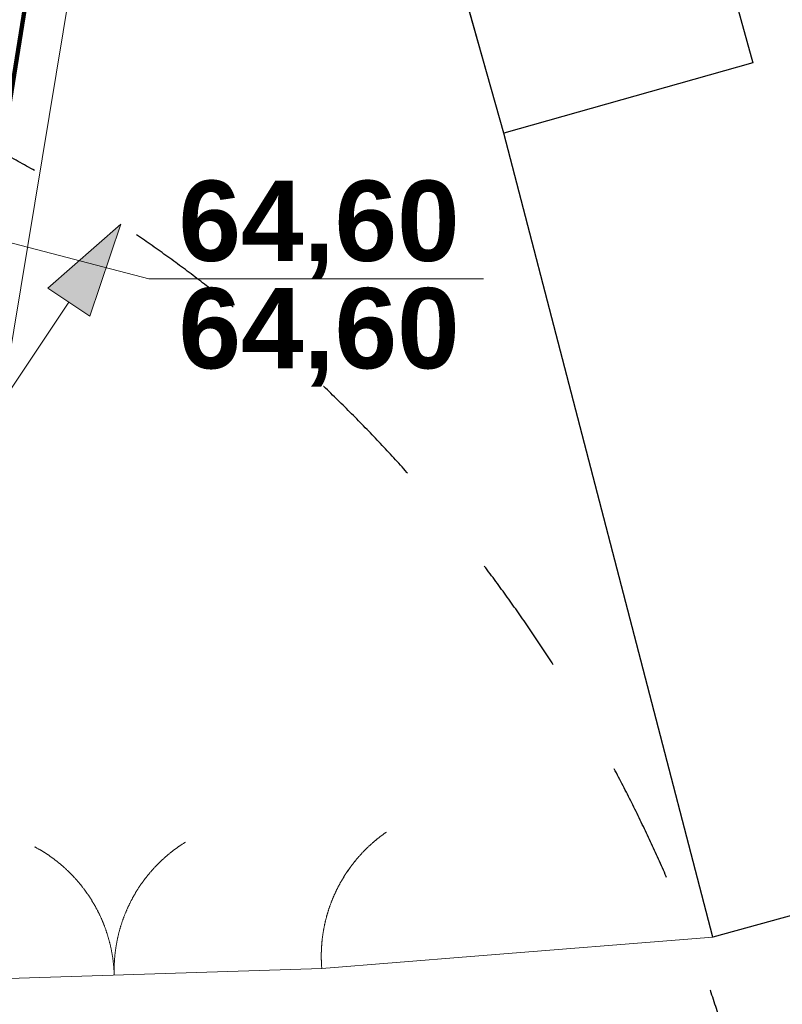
# Model space of a CAD drawing. Header units: millimetres. Extents: x 6487905018 to 6488192500, y 5882180700 to 5882375224.
# Tile 169 of 256: x 6488056344 to 6488063932, y 5882255074 to 5882264868. Entities that reach past the tile are written whole.
import ezdxf
from ezdxf.xclip import XClip

# ---------------------------------------------------------------- set-up
doc = ezdxf.new("R2010")
doc.units = ezdxf.units.MM
doc.header["$MEASUREMENT"] = 0
doc.header["$XCLIPFRAME"] = 2
for name, pattern in [('L_0_03', [1000, 500, -500]), ('Przerywana', [2400, 1200, -1200]), ('Wipeout_Contour', [1000, 0, -1000])]:
    doc.linetypes.add(name, pattern=pattern)
for name, color, linetype, lineweight in [('0 granice_Nr_pióra__10', 22, 'Continuous', 120), ('312_Budynek__powierzchnia__Nr_pióra__101', 7, 'Continuous', 30), ('linie plan_Nr_pióra__2', 160, 'Continuous', 25), ('nawis___blok_budynku__powierzchnia__Nr_pióra__101', 7, 'Continuous', 30), ('OPIS PLAN_Nr_pióra__222', 7, 'Continuous', 20), ('OPIS PLAN_Nr_pióra__7', 7, 'Continuous', 5), ('przewod_telekomunikacyjny__linia__Nr_pióra__1', 7, 'Continuous', 0), ('Zamość 06.10._2_0_Nr_pióra__7', 7, 'Continuous', 5), ('Zamość 06.10._2_217_Granica_konturu_klasyfikcyjnego_Nr_pióra__96', 8, 'Continuous', 15), ('Zamość 06.10._2_218_Granica_uzytku_Nr_pióra__96', 8, 'Continuous', 15), ('Zamość 06.10._2_219_Linia_granicy_Nr_pióra__96', 8, 'Continuous', 15), ('Zamość 06.10._2_312_Budynek__powierzchnia__Nr_pióra__7', 7, 'Continuous', 5), ('Zamość 06.10._2_brama__linia____symbol_Nr_pióra__7', 7, 'Continuous', 5), ('Zamość 06.10._2_brama__linia__Nr_pióra__7', 7, 'Continuous', 5), ('Zamość 06.10._2_furtka__linia____symbol_Nr_pióra__7', 7, 'Continuous', 5), ('Zamość 06.10._2_furtka__linia__Nr_pióra__7', 7, 'Continuous', 5), ('Zamość 06.10._2_nawis___blok_budynku__powierzchnia__Nr_pióra__7', 7, 'Continuous', 5), ('Zamość 06.10._2_ogrodzenie_trwale__linia__Nr_pióra__7', 7, 'Continuous', 5)]:
    doc.layers.add(name, color=color, linetype=linetype, lineweight=lineweight)
for name, color, linetype in [('Mapa cyfrowa', 7, 'Continuous'), ('przewod_telekomunikacyjny__linia_', 7, 'Continuous'), ('Zamość 06.10._2_Mapa cyfrowa', 7, 'Continuous')]:
    doc.layers.add(name, color=color, linetype=linetype)
doc.styles.add('GENERATED_STYLE_2', font='txt')
doc.linetypes.add('L_0_15_SHX', pattern='A,0,[3,PZT Orlen Zamość.pdf1.Shx,S=30.952381,R=0,X=0,Y=2.22045e-16],-7500,0', length=7500)
doc.dimstyles.new('GENERATED_STYLE__9', dxfattribs={"dimtxt": 750, "dimasz": 917.874396, "dimexe": 0.18, "dimexo": 40, "dimgap": 0.09, "dimtad": 1, "dimdec": 0, "dimlfac": 0.1, "dimzin": 0, "dimdsep": 46, "dimtxsty": 'GENERATED_STYLE_2', "dimblk": 'ARROWHEAD_5', "dimblk1": 'ARROWHEAD_5', "dimblk2": 'ARROWHEAD_5', "dimcen": 0.09, "dimclrd": 7, "dimclre": 7, "dimclrt": 7, "dimazin": 0, "dimtfac": 1, "dimtdec": 4, "dimtmove": 2, "dimatfit": 3, "dimfxl": 0, "dimtolj": 1, "dimtzin": 0, "dimarcsym": 0})

# ---------------------------------------------------------------- blocks, each defined once
blk = doc.blocks.new('Rysunek_1_2')
at = {"color": 254, "linetype": 'Wipeout_Contour', "lineweight": 0, "ltscale": 70061284114.24681}
blk.add_wipeout([(6487915525.867126, 5882181505.900702), (6488146644.289524, 5882181505.900702), (6488146644.289524, 5882373115.540435), (6488107628.768834, 5882373115.540435), (6488107628.768834, 5882320263.490532), (6488101226.436201, 5882320263.490532), (6488101226.436201, 5882373115.540435), (6487915525.867126, 5882373115.540435)], dxfattribs=at).dxf.layer = 'Zamość 06.10._2_Mapa cyfrowa'
at = {"layer": 'Zamość 06.10._2_0_Nr_pióra__7', "linetype": 'Continuous'}
for p, q in [((6488063640, 5882264440.000001), (6488063640.05, 5882264440.000001)), ((6488061160, 5882263740), (6488061160.05, 5882263740)), ((6488059992.494048, 5882256786.392448), (6488059992.544047, 5882256786.392448)), ((6488057993.756929, 5882256686.99229), (6488057993.80693, 5882256686.99229)), ((6488056494.499557, 5882256639.797651), (6488056494.549558, 5882256639.797651)), ((6488059489.618026, 5882256194.783296), (6488059489.668026, 5882256194.783296)), ((6488057060.540279, 5882256108.305803), (6488057060.59028, 5882256108.305803)), ((6488057462.265082, 5882256120.951569), (6488057462.315082, 5882256120.951569)), ((6488063240.000001, 5882255740), (6488063240.05, 5882255740)), ((6488060830, 5882255550), (6488060830.05, 5882255550)), ((6488059350, 5882255430), (6488059350.05, 5882255430)), ((6488057285, 5882255365), (6488057285.05, 5882255365))]:
    blk.add_line(p, q, dxfattribs=at)
at = {"layer": 'Zamość 06.10._2_217_Granica_konturu_klasyfikcyjnego_Nr_pióra__96', "linetype": 'L_0_03', "flags": 128}
blk.add_lwpolyline([(6488051120, 5882232010), (6488060880, 5882292980.000001)], dxfattribs=at)
at = {"layer": 'Zamość 06.10._2_218_Granica_uzytku_Nr_pióra__96', "linetype": 'L_0_03', "flags": 128}
for points in [[(6488060880, 5882292980.000001), (6488051120, 5882232010)], [(6488051120, 5882232010), (6488060880, 5882292980.000001)]]:
    blk.add_lwpolyline(points, dxfattribs=at)
at = {"layer": 'Zamość 06.10._2_219_Linia_granicy_Nr_pióra__96', "linetype": 'Continuous', "flags": 128}
blk.add_lwpolyline([(6488065190.000001, 5882319980.000001), (6488051120, 5882232010)], dxfattribs=at)
at = {"layer": 'Zamość 06.10._2_312_Budynek__powierzchnia__Nr_pióra__7', "linetype": 'Continuous', "flags": 128}
for points in [[(6488063640, 5882264440.000001), (6488063020, 5882266690.000001)], [(6488061160, 5882263740), (6488063640, 5882264440.000001)], [(6488063240.000001, 5882255740), (6488061160, 5882263740)], [(6488078210, 5882259890), (6488063240.000001, 5882255740)]]:
    blk.add_lwpolyline(points, dxfattribs=at)
at = {"layer": 'Zamość 06.10._2_brama__linia____symbol_Nr_pióra__7', "linetype": 'Continuous'}
for centre, radius, start, end in [((6488058784.257373, 5882255412.194638), 1500.000001, 121.8030000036, 181.802999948), ((6488055785.742629, 5882255317.805361), 1500, 1.8029999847, 61.8029999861)]:
    blk.add_arc(centre, radius, start, end, dxfattribs=at)
at = {"layer": 'Zamość 06.10._2_brama__linia__Nr_pióra__7', "linetype": 'Continuous'}
blk.add_line((6488055220, 5882255300), (6488059350, 5882255430), dxfattribs=at)
for centre, start, end in [((6488058784.259841, 5882255412.116139), 121.7816393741, 181.8000000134), ((6488055785.74016, 5882255317.883862), 1.8000000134, 61.8183606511)]:
    blk.add_arc(centre, 1500, start, end, dxfattribs=at)
at = {"layer": 'Zamość 06.10._2_furtka__linia____symbol_Nr_pióra__7', "linetype": 'Continuous'}
blk.add_arc((6488060845.014726, 5882255552.207607), 1500.001243, 124.6350127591, 184.673162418, dxfattribs=at)
at = {"layer": 'Zamość 06.10._2_furtka__linia__Nr_pióra__7', "linetype": 'Continuous', "flags": 128}
blk.add_lwpolyline([(6488059350, 5882255430), (6488060830, 5882255550)], dxfattribs=at)
at = {"layer": 'Zamość 06.10._2_furtka__linia__Nr_pióra__7', "linetype": 'Continuous'}
blk.add_arc((6488060845.083969, 5882255551.342181), 1500, 124.6216393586, 184.6399999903, dxfattribs=at)
at = {"layer": 'Zamość 06.10._2_nawis___blok_budynku__powierzchnia__Nr_pióra__7', "linetype": 'Continuous', "flags": 128}
blk.add_lwpolyline([(6488061160, 5882263740), (6488060520, 5882266020), (6488063020, 5882266690.000001), (6488063640, 5882264440.000001)], close=True, dxfattribs=at)
at = {"layer": 'Zamość 06.10._2_ogrodzenie_trwale__linia__Nr_pióra__7', "linetype": 'L_0_15_SHX'}
blk.add_line((6488060830, 5882255550), (6488063240.000001, 5882255740), dxfattribs=at)
at = {"layer": 'Zamość 06.10._2_ogrodzenie_trwale__linia__Nr_pióra__7', "linetype": 'Continuous'}
blk.add_line((6488060830, 5882255550), (6488063240.000001, 5882255740), dxfattribs=at)
at = {"layer": 'Zamość 06.10._2_ogrodzenie_trwale__linia__Nr_pióra__7', "linetype": 'L_0_15_SHX', "flags": 128}
blk.add_lwpolyline([(6488065490.000001, 5882319900.000001), (6488064820.000001, 5882320080), (6488063570.000001, 5882310410), (6488060870, 5882295110), (6488058770, 5882275570), (6488058530.000001, 5882275360), (6488055020, 5882254140), (6488051260, 5882230830)], dxfattribs=at)
at = {"layer": 'Zamość 06.10._2_ogrodzenie_trwale__linia__Nr_pióra__7', "linetype": 'Continuous', "flags": 128}
blk.add_lwpolyline([(6488065490.000001, 5882319900.000001), (6488064820.000001, 5882320080), (6488063570.000001, 5882310410), (6488060870, 5882295110), (6488058770, 5882275570), (6488058530.000001, 5882275360), (6488055020, 5882254140), (6488051260, 5882230830)], dxfattribs=at)
blk = doc.blocks.new('*D77', base_point=(6488045394.921593, 5882250647.102998))
at = {"layer": 'przewod_telekomunikacyjny__linia__Nr_pióra__1', "linetype": 'Continuous'}
blk.add_hatch(color=256, dxfattribs=at).paths.add_polyline_path([(6488057351.020344, 5882262834.607491), (6488056625.094238, 5882262197.391973), (6488057040.957753, 5882261919.79958)])
for p, q in [((6488057351.020344, 5882262834.607491), (6488056625.094238, 5882262197.391973)), ((6488057351.020344, 5882262834.607491), (6488057040.957753, 5882261919.79958)), ((6488057040.957753, 5882261919.79958), (6488056625.094238, 5882262197.391973)), ((6488056833.025996, 5882262058.595777), (6488046247.324568, 5882246200.066916)), ((6488046247.324568, 5882246200.066916), (6488053285.437386, 5882256743.923269)), ((6488049023.248511, 5882250108.702061), (6488049023.248511, 5882250608.702061)), ((6488048773.248511, 5882250358.702061), (6488049273.248511, 5882250358.702061))]:
    blk.add_line(p, q, dxfattribs=at)
at = {"layer": 'przewod_telekomunikacyjny__linia__Nr_pióra__1', "insert": (6488051112.822264, 5882253874.06099), "char_height": 750, "attachment_point": 7, "rotation": 56.2765564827, "style": 'GENERATED_STYLE_2'}
blk.add_mtext('\\A1;{\\fArial|b1|i0|c238|p38;R 1\xa0500}', dxfattribs=at)
blk = doc.blocks.new('ARROWHEAD_5')
at = {"color": 0, "linetype": 'Continuous', "lineweight": 0}
blk.add_line((0, 0), (-1, 0), dxfattribs=at)
blk.add_solid([(-1, 0.2679), (0, 0), (-1, -0.2679), (-1, 0.2679)], dxfattribs=at)

msp = doc.modelspace()

# ---------------------------------------------------------------- block references
at = {"layer": 'Mapa cyfrowa', "color": 22, "linetype": 'Continuous', "lineweight": 5}
ref = msp.add_blockref('Rysunek_1_2', (0, 0), dxfattribs=at)
XClip(ref).set_block_clipping_path([(6487915525.8671264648, 5882181505.9007024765), (6488146644.2895231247, 5882181505.9007024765), (6488146644.2895231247, 5882373115.5404348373), (6488107628.7688331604, 5882373115.5404348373), (6488107628.7688331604, 5882320263.4905319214), (6488101226.4362001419, 5882320263.4905319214), (6488101226.4362001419, 5882373115.5404348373), (6487915525.8671264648, 5882373115.5404348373)])

# ---------------------------------------------------------------- next in the draw order: linework, layer by layer
at = {"layer": '0 granice_Nr_pióra__10', "linetype": 'Continuous'}
msp.add_line((6488065190.000001, 5882319980), (6488051120, 5882232009.999999), dxfattribs=at)
at = {"layer": '312_Budynek__powierzchnia__Nr_pióra__101', "linetype": 'Continuous'}
for p, q in [((6488063240.000001, 5882255740), (6488061160, 5882263740)), ((6488078210, 5882259890), (6488063240.000001, 5882255740))]:
    msp.add_line(p, q, dxfattribs=at)
at = {"layer": 'linie plan_Nr_pióra__2', "linetype": 'Przerywana'}
msp.add_arc((6488049023.248511, 5882250358.702061), 15000, 355.9747496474, 89.7571800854, dxfattribs=at)
at = {"layer": 'nawis___blok_budynku__powierzchnia__Nr_pióra__101', "linetype": 'Continuous'}
for p, q in [((6488063020, 5882266690.000001), (6488063640, 5882264440.000001)), ((6488061160, 5882263740), (6488060520, 5882266020)), ((6488063640, 5882264440.000001), (6488061160, 5882263740))]:
    msp.add_line(p, q, dxfattribs=at)
at = {"layer": 'OPIS PLAN_Nr_pióra__222', "linetype": 'Continuous'}
for q in [(6488055630.653613, 5882262809.819352), (6488060958.184394, 5882262291.250958)]:
    msp.add_line((6488057628.102242, 5882262291.250958), q, dxfattribs=at)

# ---------------------------------------------------------------- next in the draw order: texts
at = {"layer": 'OPIS PLAN_Nr_pióra__7', "linetype": 'Continuous', "char_height": 800, "attachment_point": 4, "style": 'GENERATED_STYLE_2'}
for insert in [(6488057924.789109, 5882262778.048023), (6488057924.789109, 5882261709.475341)]:
    msp.add_mtext('\\A1;{\\fArial|b1|i0|c238|p38;64,60}', dxfattribs=dict(at, insert=insert))

# ---------------------------------------------------------------- next in the draw order: dimensions: what is measured, and where the dimension line sits
at = {"layer": 'przewod_telekomunikacyjny__linia_', "linetype": 'Continuous'}
dim = msp.add_radius_dim(center=(6488049023.248511, 5882250358.702061), mpoint=(6488057351.020344, 5882262834.607491), dimstyle='GENERATED_STYLE__9', dxfattribs=at)
dim.commit()
dim.dimension.update_dxf_attribs({"geometry": '*D77', "text_midpoint": (6488051798.354351, 5882255576.513194), "dimtype": 164, "text_rotation": 56.2765564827})

doc.saveas('drawing.dxf')
